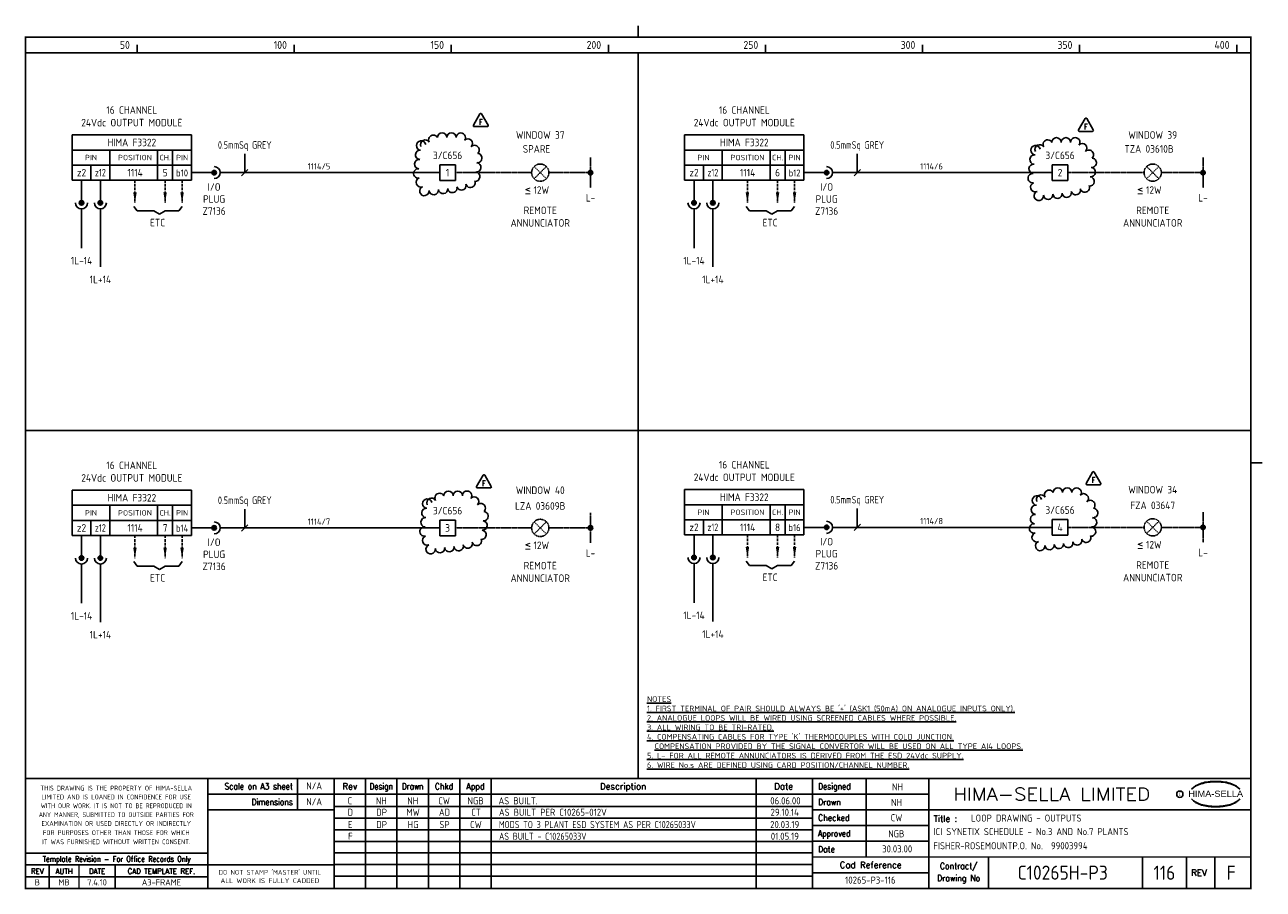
# Model space of a CAD drawing. Extents: x 14 to 408, y 0 to 275.
import ezdxf
from ezdxf.enums import TextEntityAlignment as Align

# ---------------------------------------------------------------- set-up
doc = ezdxf.new("R2010")
doc.units = 0
doc.header["$LTSCALE"] = 0.25
doc.header["$MEASUREMENT"] = 0
doc.linetypes.add('HIDDEN', pattern=[0.375, 0.25, -0.125])
doc.linetypes.add('HIDDEN2', pattern=[4.7625, 3.175, -1.5875])
doc.layers.get('0').update_dxf_attribs({"color": 41, "linetype": 'CONTINUOUS'})
for name, color, linetype in [('00-DRG_FRAME', 12, 'CONTINUOUS'), ('01-DRAW', 7, 'CONTINUOUS'), ('02-TEXT', 2, 'CONTINUOUS'), ('051-TEXT', 2, 'CONTINUOUS'), ('117', 7, 'CONTINUOUS'), ('117-TEXT', 2, 'CONTINUOUS')]:
    doc.layers.add(name, color=color, linetype=linetype)
doc.styles.add('ARIAL', font='arial.ttf', dxfattribs={"height": 2.5})
doc.styles.add('ISO', font='iso.shx')
doc.styles.add('ROMAND', font='ROMAND')
doc.styles.add('ROMANS', font='romans.shx')

# ---------------------------------------------------------------- blocks, each defined once
blk = doc.blocks.new('A3-REVA')
at = {"layer": '051-TEXT', "style": 'ISO'}
for tag, p in [('DESIGNED', (292.01, 31.7)), ('A', (117.73, 27.28)), ('DES', (127.73, 27.28)), ('DRN', (137.73, 27.28)), ('CHKD', (147.73, 27.28)), ('APPD', (157.73, 27.28)), ('DATE', (256, 27.28)), ('DRAWN', (291.72, 26.77)), ('CHECKED', (291.72, 21.89)), ('APPD', (291.65, 16.79)), ('DATE', (291.92, 11.96))]:
    blk.add_attdef(tag, text='', height=2.25, dxfattribs=at).set_placement(p, align=Align.CENTER)
blk.add_attdef('DESCRIPTION', (165.03, 27.28), '', height=2.25, dxfattribs=at)
blk = doc.blocks.new('A3-REVB')
at = {"layer": '051-TEXT', "style": 'ISO'}
for tag, p in [('A', (124.85, -20.36)), ('DES', (134.85, -20.36)), ('DRN', (144.85, -20.36)), ('CHKD', (154.85, -20.36)), ('APPD', (164.85, -20.36)), ('DATE', (263.12, -20.36))]:
    blk.add_attdef(tag, text='', height=2.25, dxfattribs=at).set_placement(p, align=Align.CENTER)
blk.add_attdef('DESCRIPTION', (172.15, -20.36), '', height=2.25, dxfattribs=at)
blk = doc.blocks.new('A3-TITLE')
at = {"layer": '051-TEXT', "style": 'ISO'}
blk.add_attdef('TITLE_1', (315.46, 21.78), '', height=2.25, dxfattribs=at)
for tag, p in [('DRGNO', (376.96, 3.24)), ('REV.', (398.2, 3.24))]:
    blk.add_attdef(tag, text='', height=4.5, dxfattribs=at).set_placement(p, align=Align.CENTER)
blk = doc.blocks.new('DOT')
for radius in [0.75, 0.65, 0.55, 0.45, 0.35, 0.25, 0.15, 0.05]:
    blk.add_circle((0, 0), radius)
blk = doc.blocks.new('A3-CONTRACT')
at = {"layer": '051-TEXT', "color": 41, "style": 'ISO'}
for tag, height, p in [('SCALE', 2.25, (106.71, 31.82)), ('DIMS', 2.25, (106.71, 26.8)), ('CAD-REF', 2.25, (283.73, 1.84)), ('CONTRACT', 4.5, (344.94, 3.1))]:
    blk.add_attdef(tag, text='', height=height, dxfattribs=at).set_placement(p, align=Align.CENTER)
for tag, p in [('TITLE_2', (303.86, 17.28)), ('TITLE_3', (303.79, 12.78))]:
    blk.add_attdef(tag, p, '', height=2.25, dxfattribs=at)
blk = doc.blocks.new('TRI-E')
at = {"layer": '01-DRAW'}
blk.add_lwpolyline([(-0.26, 2.55), (-2.34, -1.05, 0.57735), (-2.08, -1.5), (2.08, -1.5, 0.57735), (2.34, -1.05), (0.26, 2.55, 0.57735)], format="xyb", close=True, dxfattribs=at)
at = {"layer": '02-TEXT', "color": 2, "style": 'ROMANS', "width": 0.8}
blk.add_text('F', height=1.8, dxfattribs=at).set_placement((0, 0), align=Align.MIDDLE)
blk = doc.blocks.new('*U13')
at = {"layer": '01-DRAW', "color": 0, "linetype": 'ByBlock', "lineweight": -2, "transparency": 16777216}
for centre, start, end in [((-4.66, 7.8), 27.7361, 210.9638), ((-1.87, 8.5), 0, 180), ((1.12, 8.5), 0, 180), ((4.1, 8.5), 325.7514, 180), ((6.33, 6.67), 315, 135), ((-8.85, 3.03), 84.2894, 264.2894), ((-8.55, 6), 13.2468, 264.2894), ((-7.22, 6.27), 30.9638, 204.8094), ((8.44, 4.56), 314.6531, 135), ((-9.14, 0.06), 84.2894, 264.2894), ((9.01, -0.95), 263.6598, 83.6598), ((9.33, 2.01), 263.6598, 83.9293), ((-9.44, -2.91), 84.2894, 281.3555), ((8.68, -3.92), 263.6598, 83.6598), ((-8.61, -5.73), 111.8014, 291.8014), ((-7.5, -8.5), 111.8082, 6.3402), ((-1.56, -7.84), 186.3402, 6.3402), ((1.41, -7.51), 186.3402, 15.3458), ((4.28, -6.71), 195.9454, 15.9454), ((7.15, -5.88), 195.9454, 23.9284), ((-4.53, -8.17), 186.3402, 6.3402)]:
    blk.add_arc(centre, 1.5, start, end, dxfattribs=at)
blk = doc.blocks.new('*U15')
at = {"layer": '01-DRAW', "color": 0, "linetype": 'ByBlock', "lineweight": -2, "transparency": 16777216}
for centre, start, end in [((-4.66, 7.8), 27.7361, 210.9638), ((-1.87, 8.5), 0, 180), ((1.12, 8.5), 0, 180), ((4.1, 8.5), 325.7514, 180), ((6.33, 6.67), 315, 135), ((-8.85, 3.03), 84.2894, 264.2894), ((-8.55, 6), 13.2468, 264.2894), ((-7.22, 6.27), 30.9638, 204.8094), ((8.44, 4.56), 314.6531, 135), ((-9.14, 0.06), 84.2894, 264.2894), ((9.01, -0.95), 263.6598, 83.6598), ((9.33, 2.01), 263.6598, 83.9293), ((-9.44, -2.91), 84.2894, 281.3555), ((8.68, -3.92), 263.6598, 83.6598), ((-8.61, -5.73), 111.8014, 291.8014), ((-7.5, -8.5), 111.8082, 6.3402), ((-1.56, -7.84), 186.3402, 6.3402), ((1.41, -7.51), 186.3402, 15.3458), ((4.28, -6.71), 195.9454, 15.9454), ((7.15, -5.88), 195.9454, 23.9284), ((-4.53, -8.17), 186.3402, 6.3402)]:
    blk.add_arc(centre, 1.5, start, end, dxfattribs=at)
blk = doc.blocks.new('*U17')
at = {"layer": '01-DRAW', "color": 0, "linetype": 'ByBlock', "lineweight": -2, "transparency": 16777216}
for centre, start, end in [((-4.66, 7.8), 27.7361, 210.9638), ((-1.87, 8.5), 0, 180), ((1.12, 8.5), 0, 180), ((4.1, 8.5), 325.7514, 180), ((6.33, 6.67), 315, 135), ((-8.85, 3.03), 84.2894, 264.2894), ((-8.55, 6), 13.2468, 264.2894), ((-7.22, 6.27), 30.9638, 204.8094), ((8.44, 4.56), 314.6531, 135), ((-9.14, 0.06), 84.2894, 264.2894), ((9.01, -0.95), 263.6598, 83.6598), ((9.33, 2.01), 263.6598, 83.9293), ((-9.44, -2.91), 84.2894, 281.3555), ((8.68, -3.92), 263.6598, 83.6598), ((-8.61, -5.73), 111.8014, 291.8014), ((-7.5, -8.5), 111.8082, 6.3402), ((-1.56, -7.84), 186.3402, 6.3402), ((1.41, -7.51), 186.3402, 15.3458), ((4.28, -6.71), 195.9454, 15.9454), ((7.15, -5.88), 195.9454, 23.9284), ((-4.53, -8.17), 186.3402, 6.3402)]:
    blk.add_arc(centre, 1.5, start, end, dxfattribs=at)
blk = doc.blocks.new('*U19')
at = {"layer": '01-DRAW', "color": 0, "linetype": 'ByBlock', "lineweight": -2, "transparency": 16777216}
for centre, start, end in [((-4.66, 7.8), 27.7361, 210.9638), ((-1.87, 8.5), 0, 180), ((1.12, 8.5), 0, 180), ((4.1, 8.5), 325.7514, 180), ((6.33, 6.67), 315, 135), ((-8.85, 3.03), 84.2894, 264.2894), ((-8.55, 6), 13.2468, 264.2894), ((-7.22, 6.27), 30.9638, 204.8094), ((8.44, 4.56), 314.6531, 135), ((-9.14, 0.06), 84.2894, 264.2894), ((9.01, -0.95), 263.6598, 83.6598), ((9.33, 2.01), 263.6598, 83.9293), ((-9.44, -2.91), 84.2894, 281.3555), ((8.68, -3.92), 263.6598, 83.6598), ((-8.61, -5.73), 111.8014, 291.8014), ((-7.5, -8.5), 111.8082, 6.3402), ((-1.56, -7.84), 186.3402, 6.3402), ((1.41, -7.51), 186.3402, 15.3458), ((4.28, -6.71), 195.9454, 15.9454), ((7.15, -5.88), 195.9454, 23.9284), ((-4.53, -8.17), 186.3402, 6.3402)]:
    blk.add_arc(centre, 1.5, start, end, dxfattribs=at)

msp = doc.modelspace()

# ---------------------------------------------------------------- linework, layer by layer
at = {"layer": '00-DRG_FRAME'}
for p, q in [((50, 266.5), (50, 269)), ((100, 266.5), (100, 269)), ((150, 266.5), (150, 269)), ((200, 266.5), (200, 269)), ((250, 266.5), (250, 269)), ((300, 266.5), (300, 269)), ((350, 266.5), (350, 269)), ((400, 266.5), (400, 269)), ((101.01, 35.5), (101.01, 25.5)), ((122.7, 35.5), (122.7, 0.5)), ((132.7, 0.5), (132.7, 35.5)), ((142.7, 0.5), (142.7, 35.5)), ((152.7, 35.5), (152.7, 0.5)), ((162.7, 35.5), (162.7, 0.5)), ((247, 35.5), (247, 0.5)), ((282, 35.5), (282, 10.5)), ((265, 30.5), (302, 30.5)), ((265, 26.59), (112.7, 26.59)), ((302, 25.5), (265, 25.5)), ((265, 22.89), (112.7, 22.89)), ((265, 20.5), (302, 20.5)), ((265, 19.19), (112.7, 19.19)), ((265, 15.49), (112.7, 15.49)), ((302, 15.5), (265, 15.5)), ((265, 11.79), (112.7, 11.79)), ((265, 8.09), (112.7, 8.09)), ((321, 10.5), (321, 0.5)), ((370, 10.5), (370, 0.5)), ((384, 0.5), (384, 10.5)), ((393, 10.5), (393, 0.5)), ((72.5, 4.25), (14.5, 4.25)), ((265, 4.39), (112.7, 4.39)), ((302, 5.5), (265, 5.5))]:
    msp.add_line(p, q, dxfattribs=at)
at = {"layer": '00-DRG_FRAME', "const_width": 0.5}
for points in [[(209.5, 271.5), (209.5, 275.18)], [(209.5, 271.5), (209.5, 275.18)], [(14.5, 266.5), (404.5, 266.5)], [(209.5, 35.5), (209.5, 266.5)], [(14.5, 146.31), (404.5, 146.31)], [(404.5, 136), (408.18, 136)], [(404.5, 35.5), (14.5, 35.5)], [(72.5, 0.5), (72.5, 35.5)], [(112.7, 0.5), (112.7, 35.5)], [(265, 35.5), (265, 0.5)], [(302, 0.5), (302, 35.5)], [(265, 30.5), (72.5, 30.5)], [(112.7, 25.5), (72.5, 25.5)], [(404.5, 25.5), (302, 25.5)], [(14.5, 11.75), (72.5, 11.75)], [(14.5, 8), (72.5, 8)], [(22, 0.5), (22, 8)], [(31.5, 0.5), (31.5, 8)], [(43, 0.5), (43, 8)], [(112.7, 8), (72.5, 8)], [(265, 10.5), (404.5, 10.5)]]:
    msp.add_lwpolyline(points, dxfattribs=at)
msp.add_lwpolyline([(14.5, 0.5), (404.5, 0.5), (404.5, 271.5), (14.5, 271.5)], close=True, dxfattribs=at)
at = {"layer": '00-DRG_FRAME', "color": 3}
msp.add_circle((381.88, 30.5), 1, dxfattribs=at)
for centre, radius, start, end in [((390.6, 26.83), 7.24, 106.0532, 133.5024), ((390.88, 27.01), 7.3, 130.419, 136.057), ((390.11, 28.1), 5.98, 122.244, 131.6154), ((389.75, 28.78), 5.21, 111.8206, 122.8668), ((391.78, 24.7), 9.76, 107.5931, 113.9452), ((393.1, 18.5), 15.94, 89.2698, 106.3911), ((392.1, 23.52), 10.99, 96.0146, 107.3203), ((393.29, 16.31), 18.28, 92.8917, 97.3734), ((393.24, 18.86), 15.73, 89.7805, 93.1738), ((393.36, 18.86), 15.73, 86.8262, 90.2195), ((393.51, 18.5), 15.94, 73.6089, 90.7302), ((393.31, 16.31), 18.28, 82.6266, 87.1083), ((394.51, 23.52), 10.99, 72.6797, 83.9854), ((394.83, 24.7), 9.76, 66.0548, 72.4069), ((396, 26.83), 7.24, 46.4976, 73.9468), ((396.85, 28.78), 5.21, 57.1332, 68.1794), ((396.49, 28.1), 5.98, 48.3846, 57.756), ((395.73, 27.01), 7.3, 43.943, 49.581), ((390.88, 34.04), 7.3, 223.943, 229.581), ((390.6, 34.23), 7.24, 226.4976, 253.9468), ((390.11, 32.96), 5.98, 228.3846, 237.756), ((389.75, 32.28), 5.21, 237.1332, 248.1794), ((396, 34.23), 7.24, 286.0532, 313.5024), ((396.85, 32.28), 5.21, 291.8206, 302.8668), ((396.49, 32.96), 5.98, 302.244, 311.6154), ((395.73, 34.04), 7.3, 310.419, 316.057), ((391.78, 36.36), 9.76, 246.0548, 252.4069), ((393.1, 42.56), 15.94, 253.6089, 270.7302), ((392.1, 37.54), 10.99, 252.6797, 263.9854), ((393.29, 44.75), 18.28, 262.6266, 267.1083), ((393.24, 42.19), 15.73, 266.8262, 270.2195), ((393.51, 42.56), 15.94, 269.2698, 286.3911), ((393.36, 42.19), 15.73, 269.7805, 273.1738), ((393.31, 44.75), 18.28, 272.8917, 277.3734), ((394.51, 37.54), 10.99, 276.0146, 287.3203), ((394.83, 36.36), 9.76, 287.5931, 293.9452)]:
    msp.add_arc(centre, radius, start, end, dxfattribs=at)
at = {"layer": '117'}
for p, q in [((29.32, 240.36), (29.32, 225.96)), ((67.32, 240.36), (29.32, 240.36)), ((67.32, 240.36), (67.32, 225.96)), ((224.26, 240.36), (224.26, 225.96)), ((262.26, 240.36), (224.26, 240.36)), ((262.26, 240.36), (262.26, 225.96)), ((67.32, 235.56), (29.32, 235.56)), ((41.32, 235.56), (41.32, 225.96)), ((56.52, 235.56), (56.52, 225.96)), ((61.32, 235.56), (61.32, 225.96)), ((262.26, 235.56), (224.26, 235.56)), ((236.26, 235.56), (236.26, 225.96)), ((251.46, 235.56), (251.46, 225.96)), ((256.26, 235.56), (256.26, 225.96)), ((67.32, 230.76), (29.32, 230.76)), ((35.32, 230.76), (35.32, 225.96)), ((146.32, 230.86), (146.32, 225.86)), ((151.32, 230.86), (146.32, 230.86)), ((151.32, 225.86), (151.32, 230.86)), ((262.26, 230.76), (224.26, 230.76)), ((230.26, 230.76), (230.26, 225.96)), ((341.26, 230.86), (341.26, 225.86)), ((346.26, 230.86), (341.26, 230.86)), ((346.26, 225.86), (346.26, 230.86)), ((67.32, 225.96), (29.32, 225.96)), ((32.32, 225.96), (32.32, 218.76)), ((38.32, 225.96), (38.32, 218.76)), ((67.32, 228.36), (74.52, 228.36)), ((76.44, 228.36), (146.32, 228.36)), ((151.32, 225.86), (146.32, 225.86)), ((262.26, 225.96), (224.26, 225.96)), ((227.26, 225.96), (227.26, 218.76)), ((233.26, 225.96), (233.26, 218.76)), ((262.26, 228.36), (269.46, 228.36)), ((271.38, 228.36), (341.26, 228.36)), ((346.26, 225.86), (341.26, 225.86)), ((32.32, 216.84), (32.32, 204.36)), ((38.32, 216.84), (38.32, 198.36)), ((48.92, 217.62), (50, 216.18)), ((64.32, 217.62), (63.24, 216.18)), ((227.26, 216.84), (227.26, 204.36)), ((233.26, 216.84), (233.26, 198.36)), ((243.86, 217.62), (244.94, 216.18)), ((259.26, 217.62), (258.18, 216.18)), ((50, 216.18), (55.32, 216.18)), ((55.32, 216.18), (57.12, 215.1)), ((58.92, 216.18), (57.12, 215.1)), ((63.24, 216.18), (58.92, 216.18)), ((244.94, 216.18), (250.26, 216.18)), ((250.26, 216.18), (252.06, 215.1)), ((253.86, 216.18), (252.06, 215.1)), ((258.18, 216.18), (253.86, 216.18)), ((67.32, 127.27), (29.32, 127.27)), ((29.32, 127.27), (29.32, 112.87)), ((67.32, 127.27), (67.32, 112.87)), ((262.26, 127.45), (224.26, 127.45)), ((224.26, 127.45), (224.26, 113.05)), ((262.26, 127.45), (262.26, 113.05)), ((67.32, 122.47), (29.32, 122.47)), ((41.32, 122.47), (41.32, 112.87)), ((56.52, 122.47), (56.52, 112.87)), ((61.32, 122.47), (61.32, 112.87)), ((262.26, 122.65), (224.26, 122.65)), ((236.26, 122.65), (236.26, 113.05)), ((251.46, 122.65), (251.46, 113.05)), ((256.26, 122.65), (256.26, 113.05)), ((67.32, 117.67), (29.32, 117.67)), ((35.32, 117.67), (35.32, 112.87)), ((67.32, 115.27), (74.52, 115.27)), ((76.44, 115.27), (146.32, 115.27)), ((146.32, 117.77), (146.32, 112.77)), ((151.32, 117.77), (146.32, 117.77)), ((151.32, 112.77), (151.32, 117.77)), ((262.26, 117.85), (224.26, 117.85)), ((230.26, 117.85), (230.26, 113.05)), ((262.26, 115.45), (269.46, 115.45)), ((271.38, 115.45), (341.26, 115.45)), ((346.26, 117.95), (341.26, 117.95)), ((341.26, 117.95), (341.26, 112.95)), ((346.26, 112.95), (346.26, 117.95)), ((67.32, 112.87), (29.32, 112.87)), ((32.32, 112.87), (32.32, 105.67)), ((38.32, 112.87), (38.32, 105.67)), ((151.32, 112.77), (146.32, 112.77)), ((262.26, 113.05), (224.26, 113.05)), ((227.26, 113.05), (227.26, 105.85)), ((233.26, 113.05), (233.26, 105.85)), ((346.26, 112.95), (341.26, 112.95)), ((32.32, 103.75), (32.32, 91.27)), ((38.32, 103.75), (38.32, 85.27)), ((48.92, 104.53), (50, 103.09)), ((50, 103.09), (55.32, 103.09)), ((55.32, 103.09), (57.12, 102.01)), ((58.92, 103.09), (57.12, 102.01)), ((63.24, 103.09), (58.92, 103.09)), ((64.32, 104.53), (63.24, 103.09)), ((227.26, 103.93), (227.26, 91.45)), ((233.26, 103.93), (233.26, 85.45)), ((243.86, 104.71), (244.94, 103.27)), ((244.94, 103.27), (250.26, 103.27)), ((250.26, 103.27), (252.06, 102.19)), ((253.86, 103.27), (252.06, 102.19)), ((258.18, 103.27), (253.86, 103.27)), ((259.26, 104.71), (258.18, 103.27))]:
    msp.add_line(p, q, dxfattribs=at)
at = {"layer": '117', "color": 3}
for p, q in [((84.27, 228.36), (84.27, 234.36)), ((279.21, 228.36), (279.21, 234.36)), ((83.27, 227.36), (85.27, 229.36)), ((278.21, 227.36), (280.21, 229.36)), ((84.27, 115.27), (84.27, 121.27)), ((279.21, 115.45), (279.21, 121.45)), ((83.27, 114.27), (85.27, 116.27)), ((278.21, 114.45), (280.21, 116.45))]:
    msp.add_line(p, q, dxfattribs=at)
at = {"layer": '117', "linetype": 'HIDDEN'}
for p, q in [((194.32, 233.16), (194.32, 223.56)), ((389.26, 233.16), (389.26, 223.56)), ((176.37, 226.42), (180.26, 230.31)), ((176.37, 230.31), (180.26, 226.42)), ((371.32, 230.31), (375.21, 226.42)), ((371.32, 226.42), (375.21, 230.31)), ((151.32, 228.36), (175.57, 228.36)), ((181.07, 228.36), (194.32, 228.36)), ((346.26, 228.36), (370.51, 228.36)), ((376.01, 228.36), (389.26, 228.36)), ((194.32, 120.07), (194.32, 110.47)), ((389.26, 120.25), (389.26, 110.65)), ((151.32, 115.27), (175.57, 115.27)), ((176.37, 117.21), (180.26, 113.32)), ((176.37, 113.32), (180.26, 117.21)), ((181.07, 115.27), (194.32, 115.27)), ((346.26, 115.45), (370.51, 115.45)), ((371.32, 113.5), (375.21, 117.39)), ((371.32, 117.39), (375.21, 113.5)), ((376.01, 115.45), (389.26, 115.45))]:
    msp.add_line(p, q, dxfattribs=at)
at = {"layer": '117', "linetype": 'HIDDEN2'}
for p, q in [((49.32, 225.96), (49.32, 218.76)), ((58.92, 225.96), (58.92, 218.76)), ((64.32, 225.96), (64.32, 218.76)), ((244.26, 225.96), (244.26, 218.76)), ((253.86, 225.96), (253.86, 218.76)), ((259.26, 225.96), (259.26, 218.76)), ((49.32, 112.87), (49.32, 105.67)), ((58.92, 112.87), (58.92, 105.67)), ((64.32, 112.87), (64.32, 105.67)), ((244.26, 113.05), (244.26, 105.85)), ((253.86, 113.05), (253.86, 105.85)), ((259.26, 113.05), (259.26, 105.85))]:
    msp.add_line(p, q, dxfattribs=at)
at = {"layer": '117'}
for centre, radius in [((74.52, 228.36), 0.72), ((74.52, 228.36), 0.624), ((74.52, 228.36), 0.528), ((74.52, 228.36), 0.432), ((74.52, 228.36), 0.336), ((269.46, 228.36), 0.72), ((269.46, 228.36), 0.624), ((269.46, 228.36), 0.528), ((269.46, 228.36), 0.432), ((269.46, 228.36), 0.336), ((74.52, 228.36), 0.24), ((74.52, 228.36), 0.144), ((74.52, 228.36), 0.048), ((269.46, 228.36), 0.24), ((269.46, 228.36), 0.144), ((269.46, 228.36), 0.048), ((32.32, 218.76), 0.72), ((32.32, 218.76), 0.624), ((32.32, 218.76), 0.528), ((32.32, 218.76), 0.432), ((32.32, 218.76), 0.336), ((32.32, 218.76), 0.24), ((32.32, 218.76), 0.144), ((32.32, 218.76), 0.048), ((38.32, 218.76), 0.72), ((38.32, 218.76), 0.624), ((38.32, 218.76), 0.528), ((38.32, 218.76), 0.432), ((38.32, 218.76), 0.336), ((38.32, 218.76), 0.24), ((38.32, 218.76), 0.144), ((38.32, 218.76), 0.048), ((227.26, 218.76), 0.72), ((227.26, 218.76), 0.624), ((227.26, 218.76), 0.528), ((227.26, 218.76), 0.432), ((227.26, 218.76), 0.336), ((227.26, 218.76), 0.24), ((227.26, 218.76), 0.144), ((227.26, 218.76), 0.048), ((233.26, 218.76), 0.72), ((233.26, 218.76), 0.624), ((233.26, 218.76), 0.528), ((233.26, 218.76), 0.432), ((233.26, 218.76), 0.336), ((233.26, 218.76), 0.24), ((233.26, 218.76), 0.144), ((233.26, 218.76), 0.048), ((74.52, 115.27), 0.72), ((74.52, 115.27), 0.624), ((74.52, 115.27), 0.528), ((74.52, 115.27), 0.432), ((74.52, 115.27), 0.336), ((74.52, 115.27), 0.24), ((74.52, 115.27), 0.144), ((74.52, 115.27), 0.048), ((269.46, 115.45), 0.72), ((269.46, 115.45), 0.624), ((269.46, 115.45), 0.528), ((269.46, 115.45), 0.432), ((269.46, 115.45), 0.336), ((269.46, 115.45), 0.24), ((269.46, 115.45), 0.144), ((269.46, 115.45), 0.048), ((227.26, 105.85), 0.72), ((227.26, 105.85), 0.624), ((233.26, 105.85), 0.72), ((233.26, 105.85), 0.624), ((32.32, 105.67), 0.72), ((32.32, 105.67), 0.624), ((32.32, 105.67), 0.528), ((32.32, 105.67), 0.432), ((32.32, 105.67), 0.336), ((32.32, 105.67), 0.24), ((32.32, 105.67), 0.144), ((32.32, 105.67), 0.048), ((38.32, 105.67), 0.72), ((38.32, 105.67), 0.624), ((38.32, 105.67), 0.528), ((38.32, 105.67), 0.432), ((38.32, 105.67), 0.336), ((38.32, 105.67), 0.24), ((38.32, 105.67), 0.144), ((38.32, 105.67), 0.048), ((227.26, 105.85), 0.528), ((227.26, 105.85), 0.432), ((227.26, 105.85), 0.336), ((227.26, 105.85), 0.24), ((227.26, 105.85), 0.144), ((227.26, 105.85), 0.048), ((233.26, 105.85), 0.528), ((233.26, 105.85), 0.432), ((233.26, 105.85), 0.336), ((233.26, 105.85), 0.24), ((233.26, 105.85), 0.144), ((233.26, 105.85), 0.048)]:
    msp.add_circle(centre, radius, dxfattribs=at)
at = {"layer": '117', "linetype": 'HIDDEN'}
for centre in [(178.32, 228.36), (373.26, 228.36), (178.32, 115.27), (373.26, 115.45)]:
    msp.add_circle(centre, 2.75, dxfattribs=at)
at = {"layer": '117'}
for centre, start, end in [((74.52, 228.36), 270, 90), ((269.46, 228.36), 270, 90), ((32.32, 218.76), 180, 0), ((38.32, 218.76), 180, 0), ((227.26, 218.76), 180, 0), ((233.26, 218.76), 180, 0), ((74.52, 115.27), 270, 90), ((269.46, 115.45), 270, 90), ((32.32, 105.67), 180, 0), ((38.32, 105.67), 180, 0), ((227.26, 105.85), 180, 0), ((233.26, 105.85), 180, 0)]:
    msp.add_arc(centre, 1.92, start, end, dxfattribs=at)
for points in [[(49.88, 222.12), (48.76, 222.12), (49.32, 218.76)], [(59.48, 222.12), (58.36, 222.12), (58.92, 218.76)], [(64.88, 222.12), (63.76, 222.12), (64.32, 218.76)], [(244.82, 222.12), (243.7, 222.12), (244.26, 218.76)], [(254.42, 222.12), (253.3, 222.12), (253.86, 218.76)], [(259.82, 222.12), (258.7, 222.12), (259.26, 218.76)], [(49.88, 109.03), (48.76, 109.03), (49.32, 105.67)], [(59.48, 109.03), (58.36, 109.03), (58.92, 105.67)], [(64.88, 109.03), (63.76, 109.03), (64.32, 105.67)], [(244.82, 109.21), (243.7, 109.21), (244.26, 105.85)], [(254.42, 109.21), (253.3, 109.21), (253.86, 105.85)], [(259.82, 109.21), (258.7, 109.21), (259.26, 105.85)]]:
    msp.add_solid(points, dxfattribs=at)

# ---------------------------------------------------------------- block references
at = {"layer": '00-DRG_FRAME'}
for name, p, values in [('A3-CONTRACT', (-0.35, 0.19), {'TITLE_2': 'ICI SYNETIX SCHEDULE - No.3 AND No.7 PLANTS', 'TITLE_3': 'FISHER-ROSEMOUNTP.O. No.  99003994', 'CAD-REF': '10265-P3-116', 'CONTRACT': 'C10265H-P3', 'SCALE': 'N/A', 'DIMS': 'N/A'}), ('A3-REVB', (-7, 43.98), {'A': 'D', 'DES': 'DP', 'DRN': 'MW', 'CHKD': 'AD', 'APPD': 'CT', 'DESCRIPTION': 'AS BUILT PER C10265-012V', 'DATE': '29.10.14'}), ('A3-TITLE', (0, 0), {'TITLE_1': 'LOOP DRAWING - OUTPUTS', 'DRGNO': '116', 'REV.': 'F'})]:
    msp.add_blockref(name, p, dxfattribs=at).add_auto_attribs(values)
ref = msp.add_blockref('A3-REVA', (0, 0), dxfattribs=at)
ref.add_attrib('A', 'C', dxfattribs={"layer": '051-TEXT', "height": 2.25, "style": 'ISO'}).set_placement((117.73, 27.28), align=Align.CENTER)
ref.add_attrib('DES', 'NH', dxfattribs={"layer": '051-TEXT', "height": 2.25, "style": 'ISO'}).set_placement((127.73, 27.28), align=Align.CENTER)
ref.add_attrib('DRN', 'NH', dxfattribs={"layer": '051-TEXT', "height": 2.25, "style": 'ISO'}).set_placement((137.73, 27.28), align=Align.CENTER)
ref.add_attrib('CHKD', 'CW', dxfattribs={"layer": '051-TEXT', "height": 2.25, "style": 'ISO'}).set_placement((147.73, 27.28), align=Align.CENTER)
ref.add_attrib('APPD', 'NGB', dxfattribs={"layer": '051-TEXT', "height": 2.25, "style": 'ISO'}).set_placement((157.73, 27.28), align=Align.CENTER)
ref.add_attrib('DESCRIPTION', 'AS BUILT.', (165.03, 27.28), dxfattribs={"layer": '051-TEXT', "height": 2.25, "style": 'ISO'})
ref.add_attrib('DATE', '06.06.00', dxfattribs={"layer": '051-TEXT', "height": 2.25, "style": 'ISO'}).set_placement((256.36, 27.28), align=Align.CENTER)
ref.add_attrib('DESIGNED', 'NH', dxfattribs={"layer": '051-TEXT', "height": 2.25, "style": 'ISO'}).set_placement((292.01, 31.7), align=Align.CENTER)
ref.add_attrib('DRAWN', 'NH', dxfattribs={"layer": '051-TEXT', "height": 2.25, "style": 'ISO'}).set_placement((291.72, 26.77), align=Align.CENTER)
ref.add_attrib('CHECKED', 'CW', dxfattribs={"layer": '051-TEXT', "height": 2.25, "style": 'ISO'}).set_placement((291.72, 21.89), align=Align.CENTER)
ref.add_attrib('APPD', 'NGB', dxfattribs={"layer": '051-TEXT', "height": 2.25, "style": 'ISO'}).set_placement((291.65, 16.79), align=Align.CENTER)
ref.add_attrib('DATE', '30.03.00', dxfattribs={"layer": '051-TEXT', "height": 2.25, "style": 'ISO'}).set_placement((291.92, 11.96), align=Align.CENTER)
ref = msp.add_blockref('A3-REVB', (-7, 40.07), dxfattribs=at)
ref.add_attrib('A', 'E', dxfattribs={"layer": '051-TEXT', "height": 2.25, "style": 'ISO'}).set_placement((117.85, 19.71), align=Align.CENTER)
ref.add_attrib('DES', 'DP', dxfattribs={"layer": '051-TEXT', "height": 2.25, "style": 'ISO'}).set_placement((127.85, 19.71), align=Align.CENTER)
ref.add_attrib('DRN', 'HG', dxfattribs={"layer": '051-TEXT', "height": 2.25, "style": 'ISO'}).set_placement((137.85, 19.71), align=Align.CENTER)
ref.add_attrib('CHKD', 'SP', dxfattribs={"layer": '051-TEXT', "height": 2.25, "style": 'ISO'}).set_placement((147.85, 19.71), align=Align.CENTER)
ref.add_attrib('APPD', 'CW', dxfattribs={"layer": '051-TEXT', "height": 2.25, "style": 'ISO'}).set_placement((157.85, 19.71), align=Align.CENTER)
ref.add_attrib('DESCRIPTION', 'MODS TO 3 PLANT ESD SYSTEM AS PER C10265033V', (165.15, 19.71), dxfattribs={"layer": '051-TEXT', "height": 2.25, "style": 'ISO', "width": 0.9})
ref.add_attrib('DATE', '20.03.19', dxfattribs={"layer": '051-TEXT', "height": 2.25, "style": 'ISO'}).set_placement((256.12, 19.71), align=Align.CENTER)
ref = msp.add_blockref('A3-REVB', (-6.95, 36.34), dxfattribs=at)
ref.add_attrib('A', 'F', dxfattribs={"layer": '051-TEXT', "height": 2.25, "style": 'ISO'}).set_placement((117.9, 15.98), align=Align.CENTER)
ref.add_attrib('DESCRIPTION', 'AS BUILT - C10265033V', (165.2, 15.98), dxfattribs={"layer": '051-TEXT', "height": 2.25, "style": 'ISO', "width": 0.9})
ref.add_attrib('DATE', '01.05.19', dxfattribs={"layer": '051-TEXT', "height": 2.25, "style": 'ISO'}).set_placement((256.17, 15.98), align=Align.CENTER)
at = {"layer": '01-DRAW'}
for p in [(159.38, 244.5), (352, 243), (160.38, 129.5), (354.38, 130.5)]:
    msp.add_blockref('TRI-E', p, dxfattribs=at)
at = {"layer": '01-DRAW', "color": 6}
for name, p in [('*U15', (148.94, 231)), ('*U13', (344.5, 229.5)), ('*U17', (150.94, 117)), ('*U19', (344.94, 118))]:
    msp.add_blockref(name, p, dxfattribs=at)
at = {"layer": '117', "xscale": 0.9600000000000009, "yscale": 0.9600000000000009, "zscale": 0.9600000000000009}
for p in [(194.32, 228.36), (389.26, 228.36), (194.32, 115.27), (389.26, 115.45)]:
    msp.add_blockref('DOT', p, dxfattribs=at)

# ---------------------------------------------------------------- texts
at = {"layer": '00-DRG_FRAME', "style": 'ISO'}
for s, p in [('50', (47.69, 267.75)), ('100', (97.69, 267.75)), ('150', (147.69, 267.75)), ('200', (197.69, 267.75)), ('250', (247.69, 267.75)), ('300', (297.69, 267.75)), ('350', (347.69, 267.75)), ('400', (397.69, 267.75))]:
    msp.add_text(s, height=2.5, dxfattribs=at).set_placement(p, align=Align.RIGHT)
at = {"layer": '00-DRG_FRAME', "color": 3, "style": 'ISO'}
for s, width, p in [('THIS DRAWING IS THE PROPERTY OF HIMA-SELLA', 0.9, (43.36, 32.44)), ("DO NOT STAMP 'MASTER' UNTIL", 0.95, (92.25, 5.79))]:
    msp.add_text(s, height=1.53, dxfattribs=dict(at, width=width)).set_placement(p, align=Align.MIDDLE)
at = {"layer": '00-DRG_FRAME', "color": 4, "style": 'ROMAND', "width": 0.87}
for s, p in [('Scale on A3 sheet', (99.54, 32)), ('Dimensions', (99.54, 27.01))]:
    msp.add_text(s, height=2, dxfattribs=at).set_placement(p, align=Align.RIGHT)
at = {"layer": '00-DRG_FRAME', "color": 4, "style": 'ROMAND'}
for s, p in [('Rev', (117.7, 32)), ('Description', (204.69, 32)), ('Date', (255.79, 32))]:
    msp.add_text(s, height=2, dxfattribs=at).set_placement(p, align=Align.CENTER)
for s, width, p in [('Design', 0.85, (127.7, 32)), ('Drawn', 0.85, (137.7, 32)), ('Chkd', 0.9, (147.7, 32)), ('Appd', 0.9, (157.7, 32))]:
    msp.add_text(s, height=2, dxfattribs=dict(at, width=width)).set_placement(p, align=Align.CENTER)
for s, width, p in [('Designed', 0.87, (266.75, 32)), ('Drawn', 0.9, (266.75, 27)), ('Checked', 0.9, (266.75, 22)), ('Approved', 0.85, (266.75, 17)), ('Date', 0.9, (266.75, 12))]:
    msp.add_text(s, height=2, dxfattribs=dict(at, width=width)).set_placement(p)
at = {"layer": '00-DRG_FRAME', "style": 'ROMAND', "width": 1.15}
msp.add_text('HIMA-SELLA LIMITED', height=4, dxfattribs=at).set_placement((341.1, 30.5), align=Align.MIDDLE)
at = {"layer": '00-DRG_FRAME', "style": 'ARIAL', "width": 1.05}
msp.add_text('HIMA-SELLA', height=2, dxfattribs=at).set_placement((393.3, 29.63), align=Align.CENTER)
at = {"layer": '00-DRG_FRAME', "color": 3, "style": 'ISO'}
for s, width, p in [('LIMITED AND IS LOANED IN CONFIDENCE FOR USE', 0.9, (43.36, 29.62)), ('WITH OUR WORK. IT IS NOT TO BE REPRODUCED IN', 0.87, (43.36, 26.81)), ('ANY MANNER, SUBMITTED TO OUTSIDE PARTIES FOR', 0.87, (43.36, 23.99)), ('EXAMINATION OR USED DIRECTLY OR INDIRECTLY', 0.9, (43.36, 21.18)), ('IT WAS FURNISHED WITHOUT WRITTEN CONSENT.', 0.9, (43.36, 15.35)), ('FOR PURPOSES OTHER THAN THOSE FOR WHICH', 0.9, (43.36, 18.27))]:
    msp.add_text(s, height=1.53, dxfattribs=dict(at, width=width)).set_placement(p, align=Align.MIDDLE_CENTER)
at = {"layer": '00-DRG_FRAME', "color": 3, "style": 'ISO', "width": 0.9}
msp.add_text('C', height=1, dxfattribs=at).set_placement((381.84, 30), align=Align.CENTER)
at = {"layer": '00-DRG_FRAME', "color": 4, "style": 'ROMAND'}
msp.add_text('Title :', height=2, dxfattribs=at).set_placement((303.5, 21.75))
for s, height, width, p in [('Template Revision - For Office Records Only', 1.8, 0.85, (43.5, 9.62)), ('Contract/', 2, 0.9, (311.5, 7.5)), ('REV', 1.8, 0.9, (18.25, 6)), ('AUTH', 1.8, 0.9, (26.75, 6)), ('DATE', 1.8, 0.9, (37.25, 6)), ('CAD TEMPLATE REF.', 1.8, 0.9, (57.75, 6)), ('Drawing No', 2, 0.9, (311.5, 3.5))]:
    msp.add_text(s, height=height, dxfattribs=dict(at, width=width)).set_placement(p, align=Align.MIDDLE)
for s, p in [('Cad Reference', (283.5, 8)), ('REV', (388, 5.5))]:
    msp.add_text(s, height=2, dxfattribs=at).set_placement(p, align=Align.MIDDLE)
at = {"layer": '00-DRG_FRAME', "color": 41, "style": 'ISO'}
for s, p in [('B', (18.25, 1.45)), ('MB', (26.75, 1.45)), ('7.4.10', (37.25, 1.45)), ('A3-FRAME', (57.75, 1.45))]:
    msp.add_text(s, height=2, dxfattribs=at).set_placement(p, align=Align.CENTER)
at = {"layer": '00-DRG_FRAME', "color": 3, "style": 'ISO'}
msp.add_text('ALL WORK IS FULLY CADDED', height=1.53, dxfattribs=at).set_placement((92.25, 2.98), align=Align.MIDDLE_CENTER)
at = {"layer": '01-DRAW', "insert": (212.29, 61.68), "char_height": 1.8, "width": 133.83, "attachment_point": 1, "style": 'ISO'}
msp.add_mtext("{\\Fiso.shx;\\LNOTES\\P1. FIRST TERMINAL OF PAIR SHOULD ALWAYS BE '+' (ASK1 (50mA) ON ANALOGUE INPUTS ONLY).\\P2. ANALOGUE LOOPS WILL BE WIRED USING SCREENED CABLES WHERE POSSIBLE.\\P3. ALL WIRING TO BE TRI-RATED.\\P4. COMPENSATING CABLES FOR TYPE 'K' THERMOCOUPLES WITH COLD JUNCTION.\\P  COMPENSATION PROVIDED BY THE SIGNAL CONVERTOR WILL BE USED ON ALL TYPE AI4 LOOPS.\\P5. L- FOR ALL REMOTE ANNUNCIATORS IS DERIVED FROM THE ESD 24Vdc SUPPLY.\\P6. WIRE No.s ARE DEFINED USING CARD POSITION/CHANNEL NUMBER.}", dxfattribs=at)
at = {"layer": '117-TEXT', "style": 'ISO'}
for s, height, p in [('16 CHANNEL', 2.4, (48.32, 247.08)), ('16 CHANNEL', 2.4, (243.26, 247.08)), ('24Vdc OUTPUT MODULE', 2.4, (48.32, 243.08)), ('24Vdc OUTPUT MODULE', 2.4, (243.26, 243.08)), ('HIMA F3322', 2.4, (48.32, 236.76)), ('HIMA F3322', 2.4, (243.26, 236.76)), ('PIN', 1.728, (35.32, 232.3)), ('POSITION', 1.728, (49.32, 232.3)), ('CH.', 1.728, (58.92, 232.3)), ('PIN', 1.73, (64.32, 232.3)), ('PIN', 1.728, (230.26, 232.3)), ('POSITION', 1.728, (244.26, 232.3)), ('CH.', 1.728, (253.86, 232.3)), ('PIN', 1.73, (259.26, 232.3)), ('z2', 2.4, (32.32, 227.16)), ('1114', 2.4, (49.37, 227.16)), ('5', 2.4, (58.92, 227.16)), ('b10', 2.2, (64.32, 227.16)), ('z2', 2.4, (227.26, 227.16)), ('1114', 2.4, (244.32, 227.16)), ('6', 2.4, (253.86, 227.16)), ('b12', 2.2, (259.26, 227.16)), ('I/O', 2.4, (74.52, 222.6)), ('I/O', 2.4, (269.46, 222.6)), ('PLUG', 2.4, (74.52, 218.76)), ('PLUG', 2.4, (269.46, 218.76)), ('Z7136', 2.4, (74.52, 214.92)), ('Z7136', 2.4, (269.46, 214.92)), ('ETC', 2.4, (56.52, 211.26)), ('ETC', 2.4, (251.46, 211.26)), ('16 CHANNEL', 2.4, (48.32, 133.99)), ('16 CHANNEL', 2.4, (243.26, 134.17)), ('24Vdc OUTPUT MODULE', 2.4, (48.32, 129.99)), ('24Vdc OUTPUT MODULE', 2.4, (243.26, 130.17)), ('HIMA F3322', 2.4, (243.26, 123.85)), ('HIMA F3322', 2.4, (48.32, 123.67)), ('PIN', 1.728, (35.32, 119.2)), ('POSITION', 1.728, (49.32, 119.2)), ('CH.', 1.728, (58.92, 119.2)), ('PIN', 1.73, (64.32, 119.21)), ('PIN', 1.728, (230.26, 119.38)), ('POSITION', 1.728, (244.26, 119.38)), ('CH.', 1.728, (253.86, 119.38)), ('PIN', 1.73, (259.26, 119.39)), ('z2', 2.4, (32.32, 114.07)), ('1114', 2.4, (49.37, 114.07)), ('7', 2.4, (58.92, 114.07)), ('b14', 2.2, (64.32, 114.07)), ('z2', 2.4, (227.26, 114.25)), ('1114', 2.4, (244.32, 114.25)), ('8', 2.4, (253.86, 114.25)), ('b16', 2.2, (259.26, 114.25)), ('I/O', 2.4, (74.52, 109.51)), ('I/O', 2.4, (269.46, 109.69)), ('PLUG', 2.4, (74.52, 105.67)), ('PLUG', 2.4, (269.46, 105.85)), ('Z7136', 2.4, (74.52, 101.83)), ('Z7136', 2.4, (269.46, 102.01)), ('ETC', 2.4, (56.52, 98.17)), ('ETC', 2.4, (251.46, 98.35))]:
    msp.add_text(s, height=height, dxfattribs=at).set_placement(p, align=Align.CENTER)
for s, p in [('WINDOW 37', (178.32, 240.36)), ('WINDOW 39', (373.26, 240.36)), ('SPARE', (177.13, 235.91)), ('TZA 03610B', (372.08, 235.91)), ('3/C656', (148.82, 233.86)), ('3/C656', (343.76, 233.86)), ('1', (148.82, 228.36)), ('2', (343.76, 228.36)), ('L-', (194.32, 220.36)), ('L-', (389.26, 220.36)), ('REMOTE', (178.32, 216.36)), ('REMOTE', (373.26, 216.36)), ('ANNUNCIATOR', (178.32, 212.36)), ('ANNUNCIATOR', (373.26, 212.36)), ('1L-14', (32.32, 200.36)), ('1L-14', (227.26, 200.36)), ('1L+14', (38.32, 194.36)), ('1L+14', (233.26, 194.36)), ('WINDOW 40', (178.32, 127.27)), ('WINDOW 34', (373.26, 127.45)), ('3/C656', (148.82, 120.77)), ('LZA 03609B', (178.32, 122.27)), ('3/C656', (343.76, 120.95)), ('FZA 03647', (373.26, 122.45)), ('3', (148.82, 115.27)), ('4', (343.76, 115.45)), ('L-', (194.32, 107.27)), ('L-', (389.26, 107.45)), ('REMOTE', (178.32, 103.27)), ('REMOTE', (373.26, 103.45)), ('ANNUNCIATOR', (178.32, 99.27)), ('ANNUNCIATOR', (373.26, 99.45)), ('1L-14', (32.32, 87.27)), ('1L-14', (227.26, 87.45)), ('1L+14', (38.32, 81.27)), ('1L+14', (233.26, 81.45))]:
    msp.add_text(s, height=2.4, dxfattribs=at).set_placement(p, align=Align.MIDDLE)
for s, width, p in [('0.5mmSq GREY', 0.85, (84.27, 235.97)), ('0.5mmSq GREY', 0.85, (279.21, 235.97)), ('z12', 0.8, (38.32, 227.16)), ('z12', 0.8, (233.26, 227.16)), ('0.5mmSq GREY', 0.85, (84.27, 122.88)), ('0.5mmSq GREY', 0.85, (279.21, 123.06)), ('z12', 0.8, (38.32, 114.07)), ('z12', 0.8, (233.26, 114.25))]:
    msp.add_text(s, height=2.4, dxfattribs=dict(at, width=width)).set_placement(p, align=Align.CENTER)
at = {"layer": '117-TEXT', "color": 3, "style": 'ISO'}
for s, p in [('1114/5', (104.32, 230.36)), ('1114/6', (299.26, 230.36)), ('1114/7', (104.32, 117.27)), ('1114/8', (299.26, 117.45))]:
    msp.add_text(s, height=2, dxfattribs=at).set_placement(p, align=Align.MIDDLE_LEFT)
at = {"layer": '117-TEXT', "style": 'ISO'}
for s, height, p in [('<', 3.36, (173.32, 221.63)), ('-', 3.36, (173.32, 220.27)), ('12W', 2.4, (176.18, 221.62)), ('<', 3.36, (368.26, 221.63)), ('-', 3.36, (368.26, 220.27)), ('12W', 2.4, (371.12, 221.62)), ('<', 3.36, (173.32, 108.54)), ('12W', 2.4, (176.18, 108.53)), ('<', 3.36, (368.26, 108.72)), ('12W', 2.4, (371.12, 108.71)), ('-', 3.36, (173.32, 107.18)), ('-', 3.36, (368.26, 107.36))]:
    msp.add_text(s, height=height, dxfattribs=at).set_placement(p)

doc.saveas('drawing.dxf')
